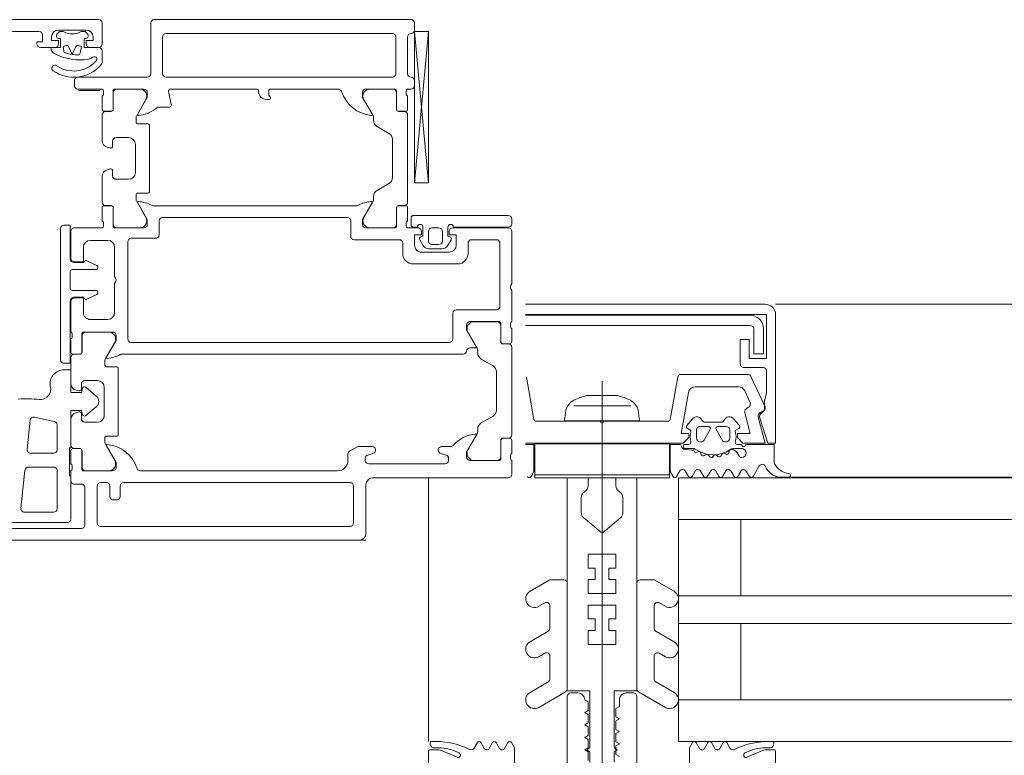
# Model space of a CAD drawing. Header units: centimetres. Extents: x -1631 to 21770, y -8842 to 3590.
# Tile 47 of 142: x 483 to 498, y 1009 to 1020. Entities that reach past the tile are written whole.
import ezdxf

# ---------------------------------------------------------------- set-up
doc = ezdxf.new("R2010")
doc.units = ezdxf.units.CM
for name, color, linetype, lineweight in [('A-DETL-GENF', 92, 'Continuous', 9), ('A-DOOR', 31, 'Continuous', 13), ('A-GLAZ-CURT', 52, 'Continuous', 9), ('A-GLAZ-CWMG', 51, 'Continuous', 9)]:
    doc.layers.add(name, color=color, linetype=linetype, lineweight=lineweight)

# ---------------------------------------------------------------- blocks, each defined once
blk = doc.blocks.new('Schueco_FWS_ADS-75-SimplySmart_inw_Family-02 - FWS SI insert unit 90-2368450-6_piętro IV __13_80 m_ - stan projektowany')
at = {"layer": 'A-DETL-GENF'}
blk.add_line((74.6, 0.9), (-74.6, 0.9), dxfattribs=at)
at = {"layer": 'A-DOOR'}
for p, q in [((-68.35, 0.9), (-74.5, 0.9)), ((-74.6, 0.8), (-74.6, 0.1)), ((-70.5, 0.73), (-69.21, 0.73)), ((-74.42, 0.12), (-74.42, 0.65)), ((-74.37, 0.7), (-70.78, 0.7)), ((-70.73, 0.65), (-70.73, 0.12)), ((-70.55, 0.14), (-70.55, 0.68)), ((-69.45, 0.645), (-70.3, 0.645)), ((-70.15, -0.105), (-70.15, 0.445)), ((-70.1, 0.495), (-69.68, 0.495)), ((-69.63, 0.44), (-69.688, -0.11)), ((-70.96, 0.32), (-71.01, 0.32)), ((-71.06, 0.27), (-71.06, 0.12)), ((-70.91, 0.12), (-70.91, 0.27)), ((-71.11, 0.07), (-74.37, 0.07)), ((-70.78, 0.07), (-70.86, 0.07)), ((-70.4, 0.09), (-70.5, 0.09)), ((-70.35, -0.1), (-70.35, 0.04)), ((-76.7, -0.05), (-76.7, -0.25)), ((-74.7, 0), (-76.65, 0)), ((-74.19, -0.1), (-71.35, -0.1)), ((-70.95, -0.1), (-70.529, -0.1)), ((-70.56, -0.101), (-70.894, -0.101)), ((-70.509, -0.12), (-70.509, -0.39)), ((-70.37, -0.172), (-70.37, -0.128)), ((-76.68, -0.278), (-76.68, -0.322)), ((-76.541, -0.54), (-76.541, -0.27)), ((-76.521, -0.25), (-76.1, -0.25)), ((-76.156, -0.251), (-76.49, -0.251)), ((-75.79, -0.28), (-75.79, -0.25)), ((-75.74, -0.2), (-74.64, -0.2)), ((-74.59, -0.25), (-74.59, -0.28)), ((-74.34, -0.344), (-74.34, -0.25)), ((-70.981, -0.251), (-70.847, -0.484)), ((-70.51, -0.391), (-70.51, -0.151)), ((-70.35, -0.39), (-70.35, -0.2)), ((-69.738, -0.155), (-70.1, -0.155)), ((-76.7, -0.35), (-76.7, -0.54)), ((-76.54, -0.301), (-76.54, -0.541)), ((-76.203, -0.634), (-76.069, -0.401)), ((-75.675, -0.352), (-75.755, -0.328)), ((-74.625, -0.328), (-74.705, -0.352)), ((-74.476, -0.445), (-74.367, -0.389)), ((-70.4, -0.421), (-70.48, -0.421)), ((-70.479, -0.42), (-70.38, -0.42)), ((-70.15, -0.763), (-70.15, -0.405)), ((-70.1, -0.355), (-69.769, -0.355)), ((-69.72, -0.41), (-69.764, -0.829)), ((-75.817, -0.45), (-75.69, -0.45)), ((-74.69, -0.45), (-74.499, -0.45)), ((-70.84, -0.509), (-70.84, -0.58)), ((-70.35, -0.841), (-70.35, -0.471)), ((-76.7, -0.621), (-76.7, -1.879)), ((-76.67, -0.57), (-76.571, -0.57)), ((-76.57, -0.571), (-76.65, -0.571)), ((-76.21, -0.703), (-76.21, -0.659)), ((-71.03, -0.62), (-71.03, -1.58)), ((-70.86, -0.6), (-71.01, -0.6)), ((-76.43, -0.888), (-76.26, -0.79)), ((-70.73, -0.8), (-70.55, -0.8)), ((-70.5, -0.85), (-70.5, -0.925)), ((-69.824, -0.872), (-70.11, -0.811)), ((-76.48, -1.525), (-76.48, -0.975)), ((-70.83, -1.3), (-70.83, -0.9)), ((-70.564, -0.896), (-70.716, -1.023)), ((-70.469, -0.949), (-70.424, -0.937)), ((-70.716, -1.177), (-70.564, -1.304)), ((-70.5, -1.275), (-70.5, -1.35)), ((-70.424, -1.263), (-70.469, -1.251)), ((-70.55, -1.4), (-70.73, -1.4)), ((-70.35, -1.729), (-70.35, -1.359)), ((-76.26, -1.71), (-76.43, -1.612)), ((-71.01, -1.6), (-70.86, -1.6)), ((-70.84, -1.62), (-70.84, -1.691)), ((-70.2, -3.59), (-70.2, -1.7)), ((-76.21, -1.841), (-76.21, -1.797)), ((-71.083, -1.78), (-76, -1.78)), ((-70.847, -1.716), (-70.981, -1.949)), ((-70.51, -2.049), (-70.51, -1.809)), ((-70.509, -1.81), (-70.509, -2.08)), ((-70.48, -1.779), (-70.4, -1.779)), ((-70.38, -1.78), (-70.479, -1.78)), ((-70.35, -2), (-70.35, -1.81)), ((-76.7, -1.96), (-76.7, -2.15)), ((-76.571, -1.93), (-76.67, -1.93)), ((-76.65, -1.929), (-76.57, -1.929)), ((-76.541, -2.23), (-76.541, -1.96)), ((-76.54, -1.959), (-76.54, -2.199)), ((-76.069, -2.099), (-76.203, -1.866)), ((-76.099, -1.87), (-76.176, -1.87)), ((-75.8, -1.95), (-71.22, -1.95)), ((-75.85, -2.37), (-75.85, -2)), ((-71.17, -2), (-71.17, -3.4)), ((-70.529, -2.1), (-70.95, -2.1)), ((-70.894, -2.099), (-70.56, -2.099)), ((-70.37, -2.072), (-70.37, -2.028)), ((-70.35, -2.54), (-70.35, -2.1)), ((-76.7, -2.25), (-76.7, -2.7)), ((-76.68, -2.178), (-76.68, -2.222)), ((-76.1, -2.25), (-76.521, -2.25)), ((-76.49, -2.249), (-76.156, -2.249)), ((-70.98, -2.8), (-70.98, -2.38)), ((-70.88, -2.28), (-70.63, -2.28)), ((-76.53, -3.38), (-76.53, -2.47)), ((-76.48, -2.42), (-75.9, -2.42)), ((-70.74, -2.667), (-70.74, -2.67)), ((-70.581, -2.574), (-70.723, -2.64)), ((-70.39, -2.6), (-70.54, -2.6)), ((-76.7, -2.8), (-76.7, -3.55)), ((-70.71, -2.7), (-70.37, -2.7)), ((-70.34, -2.73), (-70.34, -2.97)), ((-70.98, -3.32), (-70.98, -2.9)), ((-75.28, -3.08), (-75.92, -3.08)), ((-70.74, -3.03), (-70.74, -3.033)), ((-70.723, -3.06), (-70.581, -3.126)), ((-70.37, -3), (-70.71, -3)), ((-70.54, -3.1), (-70.39, -3.1)), ((-76.07, -3.23), (-76.07, -3.38)), ((-75.8, -3.25), (-75.4, -3.25)), ((-75.13, -3.38), (-75.13, -3.23)), ((-70.35, -3.55), (-70.35, -3.16)), ((-75.826, -3.429), (-75.781, -3.35)), ((-75.694, -3.3), (-75.506, -3.3)), ((-75.65, -3.36), (-75.55, -3.36)), ((-75.419, -3.35), (-75.374, -3.429)), ((-76.12, -3.43), (-76.48, -3.43)), ((-75.7, -3.55), (-75.7, -3.41)), ((-75.5, -3.41), (-75.5, -3.55)), ((-74.43, -3.43), (-75.08, -3.43)), ((-74.38, -3.7), (-74.38, -3.48)), ((-71.62, -3.5), (-71.62, -3.7)), ((-71.22, -3.45), (-71.57, -3.45)), ((-70.63, -3.42), (-70.88, -3.42)), ((-76.7, -3.73), (-76.7, -3.66)), ((-76.65, -3.6), (-75.85, -3.6)), ((-76.65, -3.61), (-75.86, -3.61)), ((-75.55, -3.6), (-75.65, -3.6)), ((-75.35, -3.6), (-75.2, -3.6)), ((-75.34, -3.61), (-75.28, -3.61)), ((-75.25, -3.64), (-75.25, -3.75)), ((-75.18, -3.628), (-75.18, -3.672)), ((-75.041, -3.89), (-75.041, -3.62)), ((-75.04, -3.651), (-75.04, -3.891)), ((-75.021, -3.6), (-74.6, -3.6)), ((-74.656, -3.601), (-74.99, -3.601)), ((-71.4, -3.6), (-70.979, -3.6)), ((-71.344, -3.601), (-71.01, -3.601)), ((-70.96, -3.651), (-70.96, -3.891)), ((-70.959, -3.62), (-70.959, -3.89)), ((-70.82, -3.672), (-70.82, -3.628)), ((-70.8, -3.6), (-70.4, -3.6)), ((-75.28, -3.78), (-76.65, -3.78)), ((-75.2, -3.7), (-75.2, -3.89)), ((-74.703, -3.984), (-74.569, -3.751)), ((-71.67, -3.75), (-74.33, -3.75)), ((-71.297, -3.984), (-71.431, -3.751)), ((-70.8, -3.89), (-70.8, -3.7)), ((-75.17, -3.92), (-75.071, -3.92)), ((-75.07, -3.921), (-75.15, -3.921)), ((-74.467, -3.92), (-71.533, -3.92)), ((-70.93, -3.921), (-70.85, -3.921)), ((-70.929, -3.92), (-70.83, -3.92)), ((-75.2, -3.971), (-75.2, -5.229)), ((-74.71, -4.053), (-74.71, -4.009)), ((-71.46, -4.1), (-71.31, -4.1)), ((-71.29, -4.08), (-71.29, -4.009)), ((-70.8, -3.971), (-70.8, -4.341)), ((-75.3, -4.249), (-75.5, -6.43)), ((-74.93, -4.238), (-74.76, -4.14)), ((-71.48, -5.08), (-71.48, -4.12)), ((-74.98, -4.875), (-74.98, -4.325)), ((-71, -4.3), (-71.18, -4.3)), ((-70.95, -4.425), (-70.95, -4.35)), ((-71.28, -4.4), (-71.28, -4.8)), ((-70.874, -4.437), (-70.919, -4.449)), ((-70.95, -4.85), (-70.95, -4.775)), ((-70.919, -4.751), (-70.874, -4.763)), ((-74.76, -5.06), (-74.93, -4.962)), ((-71.18, -4.9), (-71, -4.9)), ((-70.8, -4.859), (-70.8, -5.229)), ((-71.31, -5.1), (-71.46, -5.1)), ((-74.71, -5.191), (-74.71, -5.147)), ((-74.569, -5.449), (-74.703, -5.216)), ((-71.431, -5.449), (-71.297, -5.216)), ((-71.29, -5.191), (-71.29, -5.12)), ((-75.2, -5.31), (-75.2, -5.5)), ((-75.071, -5.28), (-75.17, -5.28)), ((-75.15, -5.279), (-75.07, -5.279)), ((-75.041, -5.58), (-75.041, -5.31)), ((-75.04, -5.309), (-75.04, -5.549)), ((-71.794, -5.376), (-71.757, -5.564)), ((-71.6, -5.34), (-71.764, -5.34)), ((-70.96, -5.309), (-70.96, -5.549)), ((-70.959, -5.31), (-70.959, -5.58)), ((-70.85, -5.279), (-70.93, -5.279)), ((-70.83, -5.28), (-70.929, -5.28)), ((-70.8, -5.5), (-70.8, -5.31)), ((-75.18, -5.528), (-75.18, -5.572)), ((-73.17, -5.45), (-73.205, -5.45)), ((-70.82, -5.572), (-70.82, -5.528)), ((-75.3, -5.65), (-75.3, -5.72)), ((-75.2, -5.6), (-75.25, -5.6)), ((-74.6, -5.6), (-75.021, -5.6)), ((-74.99, -5.599), (-74.656, -5.599)), ((-73.22, -5.6), (-74.2, -5.6)), ((-73.05, -5.58), (-73.05, -5.57)), ((-71.786, -5.6), (-73.03, -5.6)), ((-70.979, -5.6), (-71.4, -5.6)), ((-71.01, -5.599), (-71.344, -5.599)), ((-70.45, -5.6), (-70.8, -5.6)), ((-70.765, -5.58), (-70.465, -5.58)), ((-70.4, -5.72), (-70.4, -5.65)), ((-74.98, -5.77), (-71.72, -5.77)), ((-71.45, -5.77), (-70.45, -5.77)), ((-75.2, -5.82), (-75.2, -6.35)), ((-75.03, -6.35), (-75.03, -5.82)), ((-71.67, -5.82), (-71.67, -6.35)), ((-71.5, -6.55), (-71.5, -5.82)), ((-70.62, -6.2), (-70.75, -6.2)), ((-69.91, -6.2), (-70.12, -6.2)), ((-70.8, -6.25), (-70.8, -6.55)), ((-75.3, -6.45), (-75.3, -6.55)), ((-71.72, -6.4), (-74.98, -6.4)), ((-70.588, -6.397), (-70.564, -6.421)), ((-70.17, -6.45), (-70.57, -6.45)), ((-70.543, -6.43), (-70.513, -6.43)), ((-70.227, -6.43), (-70.197, -6.43)), ((-70.176, -6.421), (-70.152, -6.397)), ((-68.6, -6.43), (-69.89, -6.43)), ((-75.25, -6.6), (-71.55, -6.6))]:
    blk.add_line(p, q, dxfattribs=at)
at = {"layer": 'A-DOOR', "flags": 128}
for points in [[(-70.35, 0.595), (-70.35, -0.03), (-70.33, -0.03), (-70.33, -0.43), (-70.35, -0.43), (-70.35, -0.97), (-70.5, -0.97), (-70.516, -0.911)], [(-70.862, -0.459), (-71, -0.22), (-71, -0.15)], [(-76.05, -0.3), (-76.05, -0.37), (-76.188, -0.609)], [(-70.516, -1.289), (-70.5, -1.23), (-70.35, -1.23), (-70.35, -1.555), (-70.25, -1.555)], [(-70.25, -1.65), (-70.34, -1.65), (-70.34, -2.55)], [(-71, -2.05), (-71, -1.98), (-70.862, -1.741)], [(-76.188, -1.891), (-76.05, -2.13), (-76.05, -2.2)], [(-70.53, -2.38), (-70.53, -2.59), (-70.4, -2.59)], [(-70.4, -3.11), (-70.53, -3.11), (-70.53, -3.32)], [(-70.34, -3.15), (-70.34, -3.64), (-70.25, -3.64)], [(-75.8, -3.55), (-75.8, -3.5), (-75.9, -3.5), (-75.9, -3.35)], [(-75.3, -3.35), (-75.3, -3.5), (-75.4, -3.5), (-75.4, -3.55)], [(-75.78, -3.61), (-75.78, -3.48), (-75.808, -3.473)], [(-75.392, -3.473), (-75.42, -3.48), (-75.42, -3.61)], [(-74.55, -3.65), (-74.55, -3.72), (-74.688, -3.959)], [(-71.312, -3.959), (-71.45, -3.72), (-71.45, -3.65)], [(-75.5, -4.249), (-75.5, -6.43), (-75.3, -6.43), (-75.3, -4.249), (-75.5, -4.249), (-75.3, -6.43)], [(-74.688, -5.241), (-74.55, -5.48), (-74.55, -5.55)], [(-71.45, -5.55), (-71.45, -5.48), (-71.312, -5.241)], [(-73.225, -5.47), (-73.225, -5.477), (-73.2, -5.51), (-73.2, -5.58)], [(-70.8, -6.006), (-70.8, -6.015), (-70.8, -6.15)], [(-70.75, -6.6), (-62.1, -6.6), (-62.1, -6.26), (-62.21, -6.15), (-62.27, -6.15), (-62.27, -6.32)], [(-70.75, -6.2), (-70.54, -6.2), (-70.54, -6.33), (-70.57, -6.33)], [(-70.17, -6.33), (-70.2, -6.33), (-70.2, -6.2), (-70.06, -6.2)], [(-70.67, -6.35), (-70.67, -6.3), (-70.57, -6.3), (-70.57, -6.25)], [(-70.17, -6.25), (-70.17, -6.3), (-70.07, -6.3), (-70.07, -6.35)], [(-69.94, -6.38), (-69.94, -6.28), (-69.86, -6.28), (-69.86, -6.25)]]:
    blk.add_lwpolyline(points, dxfattribs=at)
for points in [[(-70.483, -6.115), (-70.5, -6.213), (-70.46, -6.227), (-70.5, -6.213)], [(-70.423, -6.212), (-70.37, -6.099), (-70.317, -6.212), (-70.37, -6.099)], [(-70.28, -6.227), (-70.24, -6.213), (-70.246, -6.149), (-70.24, -6.213)]]:
    blk.add_lwpolyline(points, close=True, dxfattribs=at)
at = {"layer": 'A-DOOR'}
for centre, radius, start, end in [((-74.5, 0.8), 0.1, 90, 180), ((-70.5, 0.68), 0.05, 90, 180), ((-74.37, 0.65), 0.05, 90, 180), ((-70.78, 0.65), 0.05, 360, 90), ((-70.3, 0.595), 0.05, 90, 180), ((-70.1, 0.445), 0.05, 90, 180), ((-69.68, 0.445), 0.05, 354, 90), ((-71.01, 0.27), 0.05, 90, 180), ((-70.96, 0.27), 0.05, 360, 90), ((-74.7, 0.1), 0.1, 270, 360), ((-74.37, 0.12), 0.05, 180, 270), ((-71.11, 0.12), 0.05, 270, 0), ((-70.86, 0.12), 0.05, 180, 270), ((-70.78, 0.12), 0.05, 270, 360), ((-70.5, 0.14), 0.05, 180, 270), ((-70.4, 0.04), 0.05, 360, 90), ((-76.65, -0.05), 0.05, 90, 180), ((-74.19, -0.25), 0.15, 90, 180), ((-71.35, -0.15), 0.05, 17.7484, 90), ((-70.826, 0.018), 0.5, 197.7484, 264.3774), ((-70.95, -0.15), 0.05, 90, 180), ((-70.894, -0.201), 0.1, 90, 210), ((-70.56, -0.151), 0.05, 360, 90), ((-70.529, -0.12), 0.02, 360, 90), ((-70.34, -0.128), 0.03, 109.4712, 180), ((-70.1, -0.105), 0.05, 180, 270), ((-69.738, -0.105), 0.05, 270, 354), ((-76.71, -0.278), 0.03, 360, 70.5288), ((-76.521, -0.27), 0.02, 90, 180), ((-76.49, -0.301), 0.05, 90, 180), ((-76.156, -0.351), 0.1, 330, 90), ((-76.1, -0.3), 0.05, 360, 90), ((-75.74, -0.25), 0.05, 90, 180), ((-75.74, -0.28), 0.05, 180, 253), ((-74.64, -0.25), 0.05, 360, 90), ((-74.64, -0.28), 0.05, 287, 360), ((-70.34, -0.172), 0.03, 180, 250.5288), ((-76.71, -0.322), 0.03, 289.4712, 360), ((-75.69, -0.4), 0.05, 270, 73), ((-74.69, -0.4), 0.05, 107, 270), ((-74.39, -0.344), 0.05, 297, 0), ((-70.48, -0.391), 0.03, 180, 270), ((-70.479, -0.39), 0.03, 180, 270), ((-70.4, -0.471), 0.05, 360, 90), ((-70.38, -0.39), 0.03, 270, 360), ((-70.1, -0.405), 0.05, 90, 180), ((-69.769, -0.405), 0.05, 354, 90), ((-76.67, -0.54), 0.03, 180, 270), ((-76.571, -0.54), 0.03, 270, 360), ((-76.57, -0.541), 0.03, 270, 0), ((-76.226, -0.133), 0.5, 275.9199, 318.0861), ((-75.817, -0.5), 0.05, 90, 138.0861), ((-74.499, -0.4), 0.05, 270, 297), ((-70.874, -0.466), 0.0138, 264.3774, 30), ((-70.89, -0.509), 0.05, 360, 30), ((-76.65, -0.621), 0.05, 90, 180), ((-76.31, -0.703), 0.1, 300, 360), ((-76.16, -0.659), 0.05, 150, 180), ((-76.176, -0.616), 0.0138, 150, 275.9199), ((-71.01, -0.62), 0.02, 90, 180), ((-70.86, -0.58), 0.02, 270, 360), ((-70.73, -0.9), 0.1, 90, 180), ((-70.55, -0.85), 0.05, 360, 90), ((-70.45, -0.841), 0.1, 285, 360), ((-70.1, -0.763), 0.05, 180, 258), ((-69.813, -0.823), 0.05, 258, 354), ((-76.38, -0.975), 0.1, 120, 180), ((-70.545, -0.919), 0.03, 14.9951, 130), ((-70.475, -0.925), 0.025, 180, 285), ((-70.652, -1.1), 0.1, 130, 230), ((-69.909, -1.277), 0.15, 84.6048, 195.6887), ((-69.707, 0.863), 2, 264.6048, 273.2163), ((-70.475, -1.275), 0.025, 75, 180), ((-70.45, -1.359), 0.1, 0, 75), ((-70.73, -1.3), 0.1, 180, 270), ((-70.545, -1.281), 0.03, 230, 345.0049), ((-70.55, -1.35), 0.05, 270, 360), ((-70.25, -1.355), 0.2, 270, 10.6504), ((-76.38, -1.525), 0.1, 180, 240), ((-71.01, -1.58), 0.02, 180, 270), ((-70.86, -1.62), 0.02, 0, 90), ((-70.89, -1.691), 0.05, 330, 360), ((-70.25, -1.7), 0.05, 360, 90), ((-76.31, -1.797), 0.1, 0, 60), ((-76.16, -1.841), 0.05, 180, 210), ((-76.099, -1.82), 0.05, 270, 354.2608), ((-76, -1.83), 0.05, 90, 174.2608), ((-71.083, -1.73), 0.05, 270, 297.4903), ((-70.829, -2.218), 0.5, 95.3286, 117.4903), ((-70.874, -1.734), 0.0138, 330, 95.3286), ((-70.48, -1.809), 0.03, 90, 180), ((-70.479, -1.81), 0.03, 90, 180), ((-70.4, -1.729), 0.05, 270, 360), ((-70.38, -1.81), 0.03, 360, 90), ((-76.65, -1.879), 0.05, 180, 270), ((-76.67, -1.96), 0.03, 90, 180), ((-76.571, -1.96), 0.03, 360, 90), ((-76.57, -1.959), 0.03, 0, 90), ((-76.176, -1.884), 0.0138, 90, 210), ((-75.8, -2), 0.05, 90, 180), ((-71.22, -2), 0.05, 0, 90), ((-70.894, -1.999), 0.1, 150, 270), ((-76.156, -2.149), 0.1, 270, 30), ((-70.95, -2.05), 0.05, 180, 270), ((-70.56, -2.049), 0.05, 270, 0), ((-70.529, -2.08), 0.02, 270, 0), ((-70.34, -2.028), 0.03, 109.4712, 180), ((-70.34, -2.072), 0.03, 180, 250.5288), ((-76.71, -2.178), 0.03, 0, 70.5288), ((-76.71, -2.222), 0.03, 289.4712, 0), ((-76.521, -2.23), 0.02, 180, 270), ((-76.49, -2.199), 0.05, 180, 270), ((-76.1, -2.2), 0.05, 270, 360), ((-75.9, -2.37), 0.05, 270, 0), ((-70.88, -2.38), 0.1, 90, 180), ((-70.63, -2.38), 0.1, 360, 90), ((-76.48, -2.47), 0.05, 90, 180), ((-70.4, -2.54), 0.05, 270, 0), ((-70.39, -2.55), 0.05, 270, 360), ((-70.71, -2.667), 0.03, 115, 180), ((-70.71, -2.67), 0.03, 180, 270), ((-70.568, -2.601), 0.03, 21.7118, 115), ((-76.752, -2.75), 0.0725, 316.3972, 43.6028), ((-70.927, -2.85), 0.0725, 136.3972, 223.6028), ((-70.37, -2.73), 0.03, 0, 90), ((-70.37, -2.97), 0.03, 270, 360), ((-75.92, -3.23), 0.15, 90, 180), ((-75.28, -3.23), 0.15, 360, 90), ((-70.71, -3.03), 0.03, 90, 180), ((-70.71, -3.033), 0.03, 180, 245), ((-70.568, -3.099), 0.03, 245, 338.2882), ((-70.4, -3.16), 0.05, 0, 90), ((-70.39, -3.15), 0.05, 0, 90), ((-75.8, -3.35), 0.1, 90, 180), ((-75.4, -3.35), 0.1, 360, 90), ((-76.48, -3.38), 0.05, 180, 270), ((-76.12, -3.38), 0.05, 270, 360), ((-75.694, -3.4), 0.1, 90, 150), ((-75.65, -3.41), 0.05, 90, 180), ((-75.55, -3.41), 0.05, 0, 90), ((-75.506, -3.4), 0.1, 30, 90), ((-75.08, -3.38), 0.05, 180, 270), ((-71.22, -3.4), 0.05, 270, 0), ((-70.88, -3.32), 0.1, 180, 270), ((-70.63, -3.32), 0.1, 270, 360), ((-75.8, -3.444), 0.03, 150, 255), ((-75.4, -3.444), 0.03, 285, 30), ((-74.43, -3.48), 0.05, 360, 90), ((-71.57, -3.5), 0.05, 90, 180), ((-76.65, -3.55), 0.05, 180, 270), ((-76.65, -3.66), 0.05, 90, 180), ((-75.82, -3.61), 0.04, 180, 0), ((-75.85, -3.55), 0.05, 270, 360), ((-75.65, -3.55), 0.05, 180, 270), ((-75.55, -3.55), 0.05, 270, 360), ((-75.38, -3.61), 0.04, 180, 0), ((-75.35, -3.55), 0.05, 180, 270), ((-75.28, -3.64), 0.03, 0, 90), ((-75.21, -3.628), 0.03, 0, 70.5288), ((-75.21, -3.672), 0.03, 289.4712, 0), ((-75.021, -3.62), 0.02, 90, 180), ((-74.99, -3.651), 0.05, 90, 180), ((-74.656, -3.701), 0.1, 330, 90), ((-74.6, -3.65), 0.05, 0, 90), ((-71.4, -3.65), 0.05, 90, 180), ((-71.344, -3.701), 0.1, 90, 210), ((-71.01, -3.651), 0.05, 360, 90), ((-70.979, -3.62), 0.02, 0, 90), ((-70.79, -3.628), 0.03, 109.4712, 180), ((-70.79, -3.672), 0.03, 180, 250.5288), ((-70.4, -3.55), 0.05, 270, 360), ((-70.25, -3.59), 0.05, 270, 360), ((-76.65, -3.73), 0.05, 180, 270), ((-75.28, -3.75), 0.03, 270, 0), ((-74.33, -3.7), 0.05, 180, 270), ((-71.67, -3.7), 0.05, 270, 0), ((-75.17, -3.89), 0.03, 180, 270), ((-75.15, -3.971), 0.05, 90, 180), ((-75.071, -3.89), 0.03, 270, 0), ((-75.07, -3.891), 0.03, 270, 0), ((-74.676, -3.966), 0.0138, 150, 275.3286), ((-74.721, -3.482), 0.5, 275.3286, 297.4903), ((-74.467, -3.97), 0.05, 90, 117.4903), ((-71.533, -3.97), 0.05, 62.5097, 90), ((-71.279, -3.482), 0.5, 242.5097, 264.6714), ((-71.324, -3.966), 0.0138, 264.6714, 30), ((-70.93, -3.891), 0.03, 180, 270), ((-70.929, -3.89), 0.03, 180, 270), ((-70.85, -3.971), 0.05, 0, 90), ((-70.83, -3.89), 0.03, 270, 0), ((-74.81, -4.053), 0.1, 300, 360), ((-74.66, -4.009), 0.05, 150, 180), ((-71.46, -4.12), 0.02, 90, 180), ((-71.31, -4.08), 0.02, 270, 0), ((-71.34, -4.009), 0.05, 0, 30), ((-74.88, -4.325), 0.1, 120, 180), ((-71.18, -4.4), 0.1, 90, 180), ((-71, -4.35), 0.05, 0, 90), ((-70.9, -4.341), 0.1, 285, 360), ((-70.925, -4.425), 0.025, 180, 285), ((-71.18, -4.8), 0.1, 180, 270), ((-70.925, -4.775), 0.025, 75, 180), ((-70.9, -4.859), 0.1, 0, 75), ((-74.88, -4.875), 0.1, 180, 240), ((-71, -4.85), 0.05, 270, 0), ((-74.81, -5.147), 0.1, 0, 60), ((-71.46, -5.08), 0.02, 180, 270), ((-71.31, -5.12), 0.02, 0, 90), ((-75.15, -5.229), 0.05, 180, 270), ((-74.66, -5.191), 0.05, 180, 210), ((-74.676, -5.234), 0.0138, 84.3774, 210), ((-74.724, -5.718), 0.5, 17.7484, 84.3774), ((-71.272, -5.717), 0.5, 96.1407, 131.0252), ((-71.324, -5.234), 0.0138, 330, 96.1407), ((-71.34, -5.191), 0.05, 330, 0), ((-70.85, -5.229), 0.05, 270, 360), ((-75.17, -5.31), 0.03, 90, 180), ((-75.071, -5.31), 0.03, 0, 90), ((-75.07, -5.309), 0.03, 0, 90), ((-71.764, -5.37), 0.03, 90, 191), ((-70.93, -5.309), 0.03, 90, 180), ((-70.929, -5.31), 0.03, 90, 180), ((-70.83, -5.31), 0.03, 360, 90), ((-75.21, -5.528), 0.03, 0, 70.5288), ((-74.656, -5.499), 0.1, 270, 30), ((-73.205, -5.47), 0.02, 90, 180), ((-73.205, -5.477), 0.02, 180, 225), ((-73.17, -5.57), 0.12, 0, 90), ((-71.344, -5.499), 0.1, 150, 270), ((-70.79, -5.528), 0.03, 109.4712, 180), ((-75.25, -5.65), 0.05, 90, 180), ((-75.21, -5.572), 0.03, 289.4712, 0), ((-75.021, -5.58), 0.02, 180, 270), ((-74.99, -5.549), 0.05, 180, 270), ((-74.6, -5.55), 0.05, 270, 0), ((-74.2, -5.55), 0.05, 197.7484, 270), ((-73.22, -5.58), 0.02, 270, 0), ((-73.03, -5.58), 0.02, 180, 270), ((-71.786, -5.57), 0.03, 270, 11), ((-71.4, -5.55), 0.05, 180, 270), ((-71.01, -5.549), 0.05, 270, 0), ((-70.979, -5.58), 0.02, 270, 0), ((-70.79, -5.572), 0.03, 180, 250.5288), ((-70.45, -5.65), 0.05, 360, 90), ((-75.25, -5.72), 0.05, 180, 270), ((-75.25, -5.82), 0.05, 0, 90), ((-74.98, -5.82), 0.05, 90, 180), ((-71.72, -5.82), 0.05, 0, 90), ((-71.45, -5.82), 0.05, 90, 180), ((-70.391, -6.289), 0.519, 55.1415, 137.6099), ((-70.45, -5.72), 0.05, 270, 0), ((-70.7, -6.006), 0.1, 137.6099, 180), ((-70.391, -6.289), 0.429, 55.1415, 136.838), ((-70.12, -5.9), 0.045, 235.1415, 55.1415), ((-70.27, -6.029), 0.53, 178.4896, 180), ((-70.694, -6.035), 0.03, 153.1107, 257.3108), ((-70.623, -6.071), 0.11, 136.838, 153.1107), ((-70.69, -6.015), 0.05, 257.3108, 310.6602), ((-70.592, -6.129), 0.1, 99.1542, 130.6602), ((-70.482, -6.81), 0.79, 62.1358, 99.1542), ((-70.453, -6.121), 0.03, 87.5718, 170), ((-70.453, -6.121), 0.03, 87.5718, 170), ((-70.482, -6.81), 0.72, 81.0115, 87.5718), ((-70.482, -6.81), 0.72, 81.0115, 87.5718), ((-70.75, -6.15), 0.05, 180, 270), ((-70.75, -6.25), 0.05, 90, 180), ((-70.62, -6.25), 0.05, 0, 90), ((-70.45, -6.199), 0.03, 250, 335), ((-70.45, -6.199), 0.03, 250, 335), ((-70.482, -6.81), 0.72, 72.5402, 81.0115), ((-70.482, -6.81), 0.72, 72.5402, 81.0115), ((-70.29, -6.199), 0.03, 205, 290), ((-70.29, -6.199), 0.03, 205, 290), ((-70.275, -6.152), 0.03, 5, 72.5402), ((-70.275, -6.152), 0.03, 5, 72.5402), ((-70.12, -6.25), 0.05, 90, 180), ((-70.16, -6.2), 0.1, 0, 62.1358), ((-69.91, -6.25), 0.05, 0, 90), ((-75.25, -6.35), 0.05, 270, 0), ((-74.98, -6.35), 0.05, 180, 270), ((-71.72, -6.35), 0.05, 270, 0), ((-70.57, -6.35), 0.1, 180, 270), ((-70.56, -6.369), 0.04, 104.4775, 225), ((-70.18, -6.369), 0.04, 315, 75.5225), ((-70.17, -6.35), 0.1, 270, 360), ((-69.89, -6.38), 0.05, 180, 270), ((-75.25, -6.45), 0.05, 90, 180), ((-70.543, -6.4), 0.03, 225, 270), ((-70.513, -6.38), 0.05, 270, 297.4893), ((-70.37, -6.655), 0.26, 62.5107, 117.4893), ((-70.227, -6.38), 0.05, 242.5107, 270), ((-70.197, -6.4), 0.03, 270, 315), ((-75.25, -6.55), 0.05, 180, 270), ((-71.55, -6.55), 0.05, 270, 0), ((-70.75, -6.55), 0.05, 180, 270)]:
    blk.add_arc(centre, radius, start, end, dxfattribs=at)
blk = doc.blocks.new('Rectangular Mullion - SI_CovCap-20mm_Mull-85mm-2281818-6_piętro IV __13_80 m_ - stan projektowany')
at = {"layer": 'A-DETL-GENF'}
for p, q in [((-0.5, 3.15), (-0.5, 5.85)), ((0.5, 5.85), (0.5, 3.15)), ((0, 5.327), (0, -1.394)), ((-2.31, 3.929), (-2.089, 4.027)), ((-0.175, 3.96), (-0.175, 4.099)), ((0.175, 3.96), (0.175, 4.099)), ((2.31, 3.929), (2.089, 4.027)), ((-2.48, 3.92), (-2.351, 3.92)), ((-2.476, 3.83), (-2.476, 3.82)), ((-2.355, 3.89), (-2.416, 3.89)), ((-1.843, 3.895), (-1.796, 3.815)), ((-1.744, 3.815), (-1.696, 3.899)), ((-1.625, 3.899), (-1.576, 3.815)), ((-1.524, 3.815), (-1.475, 3.899)), ((-1.404, 3.899), (-1.355, 3.815)), ((-0.21, 3.929), (-0.185, 3.943)), ((-0.185, 3.897), (-0.21, 3.911)), ((0.21, 3.929), (0.185, 3.943)), ((0.185, 3.897), (0.21, 3.911)), ((1.404, 3.899), (1.355, 3.815)), ((1.524, 3.815), (1.475, 3.899)), ((1.625, 3.899), (1.576, 3.815)), ((1.744, 3.815), (1.696, 3.899)), ((1.843, 3.895), (1.796, 3.815)), ((2.48, 3.92), (2.351, 3.92)), ((2.355, 3.89), (2.416, 3.89)), ((2.476, 3.83), (2.476, 3.82)), ((2.456, 3.8), (2.389, 3.8)), ((-0.913, 3.308), (-0.525, 3.084)), ((0.912, 3.308), (0.525, 3.084)), ((-0.775, 2.94), (-1.038, 3.092)), ((-0.5, 3.041), (-0.5, 1.52)), ((-0.35, 3.1), (-0.45, 3.1)), ((0.45, 3.1), (0.35, 3.1)), ((0.5, 3.041), (0.5, 1.52)), ((0.775, 2.94), (1.037, 3.092)), ((-0.75, 2.571), (-0.75, 2.897)), ((0.75, 2.571), (0.75, 2.897)), ((-0.913, 2.578), (-0.825, 2.528)), ((0.912, 2.578), (0.825, 2.528)), ((-0.775, 2.21), (-1.038, 2.362)), ((0.775, 2.21), (1.037, 2.362)), ((-0.75, 1.845), (-0.75, 2.167)), ((0.75, 1.845), (0.75, 2.167)), ((-0.913, 1.852), (-0.825, 1.802)), ((0.912, 1.852), (0.825, 1.802)), ((-0.762, 1.477), (-1.038, 1.636)), ((0.762, 1.477), (1.037, 1.636)), ((-0.55, 1.47), (-0.737, 1.47)), ((0.55, 1.47), (0.737, 1.47)), ((-0.3, 0.502), (-0.3, 0.287)), ((0.3, 0.502), (0.3, 0.287)), ((-2.599, -0.001), (-2.687, -0.001)), ((-2.175, -0.018), (-2.263, -0.17)), ((-2.073, -0.102), (-2.124, -0.017)), ((-1.955, -0.017), (-2.005, -0.102)), ((-1.853, -0.102), (-1.903, -0.017)), ((-1.736, -0.017), (-1.785, -0.102)), ((-1.634, -0.103), (-1.684, -0.017)), ((-1.516, -0.017), (-1.565, -0.102)), ((-1.414, -0.103), (-1.464, -0.017)), ((-1.296, -0.017), (-1.345, -0.103)), ((-1.196, -0.098), (-1.244, -0.017)), ((-1.075, -0.016), (-1.123, -0.099)), ((-1.882, -0.42), (-2.01, -0.42)), ((-1.975, -0.31), (-1.947, -0.359)), ((-1.828, -0.377), (-1.827, -0.362)), ((-1.786, -0.34), (-1.768, -0.351)), ((-1.722, -0.333), (-1.717, -0.32)), ((-1.668, -0.308), (-1.653, -0.322)), ((-1.605, -0.317), (-1.597, -0.304)), ((-1.546, -0.306), (-1.536, -0.323)), ((-1.487, -0.331), (-1.476, -0.321)), ((-1.427, -0.336), (-1.422, -0.356)), ((-1.379, -0.375), (-1.366, -0.368)), ((-2.01, -0.48), (-1.95, -0.48)), ((-1.79, -0.52), (-1.762, -0.52)), ((-1.736, -0.535), (-1.644, -0.695)), ((-1.556, -0.695), (-1.464, -0.535)), ((-1.438, -0.52), (-1.41, -0.52)), ((-1.249, -0.48), (-1.184, -0.48)), ((-1.84, -0.69), (-1.84, -0.57)), ((-1.36, -0.57), (-1.36, -0.69)), ((-1.978, -0.754), (-1.896, -0.851)), ((-1.67, -0.74), (-1.79, -0.74)), ((-1.715, -0.8), (-1.485, -0.8)), ((-1.41, -0.74), (-1.53, -0.74)), ((-1.304, -0.851), (-1.222, -0.754)), ((-1.09, -1.449), (-0.982, -0.84)), ((-0.953, -0.815), (-0.025, -0.815)), ((0.025, -0.815), (0.953, -0.815)), ((0.982, -0.84), (1.09, -1.449)), ((-2.344, -1.034), (-2.145, -1.461)), ((-2.055, -1.252), (-2.131, -1.089)), ((0.408, -1.036), (-0.408, -1.036)), ((-0.225, -1.183), (0.225, -1.183)), ((-1.342, -1.31), (-1.964, -1.31)), ((-2.1, -1.49), (-1.139, -1.49)), ((-2.32, -1.59), (-2.04, -1.59)), ((1.1, -2.195), (-2.135, -2.195)), ((-2.125, -2.345), (1.1, -2.345)), ((1.1, -2.5), (-2.35, -2.5))]:
    blk.add_line(p, q, dxfattribs=at)
at = {"layer": 'A-DETL-GENF', "flags": 128}
for points in [[(-0.25, 4.015), (-0.2, 3.986), (-0.2, 3.864), (-0.25, 3.835), (-0.2, 3.806), (-0.2, 3.684), (-0.25, 3.655), (-0.2, 3.626), (-0.2, 3.504), (-0.25, 3.475), (-0.2, 3.446), (-0.2, 3.324), (-0.25, 3.295), (-0.25, 3.2)], [(0.25, 3.2), (0.2, 3.229), (0.2, 3.351), (0.25, 3.38), (0.2, 3.409), (0.2, 3.531), (0.25, 3.56), (0.2, 3.589), (0.2, 3.711), (0.25, 3.74), (0.2, 3.769), (0.2, 3.891), (0.25, 3.92), (0.2, 3.949), (0.2, 4.071)], [(-2.35, 4.68), (-2.5, 4.68), (-2.5, 3.94)], [(-1.303, 3.815), (-1.26, 3.89), (-1.26, 4.68), (-1.395, 4.68)], [(1.303, 3.815), (1.26, 3.89), (1.26, 4.68), (1.395, 4.68)], [(2.35, 4.68), (2.5, 4.68), (2.5, 3.94)], [(-0.264, 0.578), (0, 0.8), (0, 1.1), (-0.2, 1.1), (-0.2, 1.3), (-0.1, 1.3), (-0.1, 1.466), (-0.2, 1.466), (-0.2, 1.666), (0, 1.666), (0, 1.833), (-0.2, 1.833), (-0.2, 2.033), (-0.1, 2.033), (-0.1, 2.2), (-0.2, 2.2), (-0.2, 2.4), (0, 2.4), (0, 4.3), (0, 2.4), (0.2, 2.4), (0.2, 2.2), (0.1, 2.2), (0.1, 2.033), (0.2, 2.033), (0.2, 1.833), (0, 1.833), (0, 1.666), (0.2, 1.666), (0.2, 1.466), (0.1, 1.466), (0.1, 1.3), (0.2, 1.3), (0.2, 1.1), (0, 1.1), (0, 0.8), (0.264, 0.578)], [(-0.2, 0.113), (-0.2, 0), (-0.5, 0), (-0.5, 3.07), (-0.175, 3.07), (-0.175, 3.88)], [(0.2, 0.113), (0.2, 0), (0.5, 0), (0.5, 3.07), (0.175, 3.07), (0.175, 3.88)], [(-1.115, -0.48), (-0.98, -0.48), (-0.98, -0.09), (-1.023, -0.016)], [(1.1, -0.48), (0.98, -0.48), (0.98, -0.09), (1.023, -0.016)], [(-2.48, -0.211), (-2.48, -0.48), (-2.07, -0.48)], [(-1.203, -0.42), (-1.325, -0.42), (-1.322, -0.394), (-1.195, -0.41)], [(-2.5, -2.35), (-2.5, -0.5), (-2.39, -0.5), (-2.273, -0.858)], [(-2.058, -0.934), (-2.136, -0.64), (-1.95, -0.64), (-1.95, -0.58), (-2.03, -0.5), (-2.35, -0.5), (-2.25, -0.874)], [(1.1, -0.5), (-1.17, -0.5), (-1.25, -0.58), (-1.25, -0.64), (-1.14, -0.64), (-1.244, -1.227)], [(-1.92, -0.667), (-1.92, -0.68), (-1.97, -0.709)], [(-1.23, -0.709), (-1.28, -0.68), (-1.28, -0.667)], [(0.52, -0.974), (0.54, -0.821), (-0.54, -0.821), (-0.52, -0.974)], [(-2.34, -1.001), (-2.34, -1.106), (-2.37, -1.224), (-2.37, -1.539)], [(-1.99, -1.64), (-1.99, -1.99), (-2.12, -1.99), (-2.12, -1.72), (-2.37, -1.72), (-2.37, -2.35), (1.1, -2.35)], [(-2.185, -2.145), (-2.185, -1.785), (-2.325, -1.785), (-2.325, -2.145)]]:
    blk.add_lwpolyline(points, dxfattribs=at)
for points in [[(0.97, 0), (-0.97, 0), (-0.97, -0.04), (0.97, -0.04)], [(0.97, -0.04), (-0.97, -0.04), (-0.97, -0.49), (0.97, -0.49)]]:
    blk.add_lwpolyline(points, close=True, dxfattribs=at)
at = {"layer": 'A-DETL-GENF'}
for centre, radius, start, end in [((-2.075, 3.995), 0.035, 298.0726, 113.9962), ((2.075, 3.995), 0.035, 66.0038, 241.9274), ((-2.48, 3.94), 0.02, 180.0061, 269.9938), ((-2.416, 3.83), 0.06, 89.9876, 180.0101), ((-2.389, 4.87), 1.07, 270.0066, 296.658), ((-2.355, 4.52), 0.63, 269.9981, 298.0699), ((-2.351, 4.02), 0.1, 270.0023, 293.9916), ((-1.886, 3.868), 0.051, 31.8047, 116.6592), ((-1.66, 3.879), 0.041, 29.9963, 149.9993), ((-1.44, 3.879), 0.041, 30.003, 149.9925), ((-0.205, 3.92), 0.01, 120.0303, 239.9802), ((-0.195, 3.96), 0.02, 300.0303, 360), ((-0.195, 3.88), 0.02, 360, 59.9802), ((0.195, 3.96), 0.02, 180, 239.9697), ((0.195, 3.88), 0.02, 120.0198, 180), ((0.205, 3.92), 0.01, 300.0198, 59.9697), ((1.44, 3.879), 0.041, 30.0075, 149.997), ((1.66, 3.879), 0.041, 30.0007, 150.0037), ((1.886, 3.868), 0.051, 63.3408, 148.1953), ((2.389, 4.87), 1.07, 243.342, 270.0016), ((2.355, 4.52), 0.63, 241.9301, 270.0019), ((2.351, 4.02), 0.1, 246.0084, 269.9977), ((2.416, 3.83), 0.06, 359.9899, 90.0124), ((2.48, 3.94), 0.02, 270.0062, 359.9939), ((-2.456, 3.82), 0.02, 179.9598, 270.0205), ((-1.77, 3.83), 0.03, 209.9942, 330.0014), ((-1.55, 3.83), 0.03, 209.9942, 330.0014), ((-1.329, 3.83), 0.03, 209.9942, 330.0014), ((1.329, 3.83), 0.03, 209.9986, 330.0058), ((1.55, 3.83), 0.03, 209.9986, 330.0058), ((1.77, 3.83), 0.03, 209.9986, 330.0058), ((2.456, 3.82), 0.02, 269.9795, 0.0402), ((-0.975, 3.2), 0.125, 60, 240), ((0.975, 3.2), 0.125, 300, 120), ((-0.45, 3.15), 0.05, 180, 270), ((-0.35, 3.2), 0.1, 270, 0), ((0.35, 3.2), 0.1, 180, 270), ((0.45, 3.15), 0.05, 270, 360), ((-0.55, 3.041), 0.05, 0, 60), ((0.55, 3.041), 0.05, 120, 180), ((-0.8, 2.897), 0.05, 360, 60), ((0.8, 2.897), 0.05, 120, 180), ((-0.975, 2.47), 0.125, 60, 240), ((-0.8, 2.571), 0.05, 240, 360), ((0.8, 2.571), 0.05, 180, 300), ((0.975, 2.47), 0.125, 300, 120), ((-0.8, 2.167), 0.05, 0, 60), ((0.8, 2.167), 0.05, 120, 180), ((-0.975, 1.744), 0.125, 60, 240), ((-0.8, 1.845), 0.05, 240, 0), ((0.8, 1.845), 0.05, 180, 300), ((0.975, 1.744), 0.125, 300, 120), ((-0.737, 1.52), 0.05, 240, 270), ((-0.55, 1.52), 0.05, 270, 360), ((0.55, 1.52), 0.05, 180, 270), ((0.737, 1.52), 0.05, 270, 300), ((-0.2, 0.502), 0.1, 130, 180), ((0.2, 0.502), 0.1, 0, 50), ((-0.2, 0.287), 0.1, 180, 240), ((0.2, 0.287), 0.1, 300, 360), ((-0.3, 0.113), 0.1, 360, 60), ((0.3, 0.113), 0.1, 120, 180), ((-2.687, -0.031), 0.03, 89.9022, 261.6433), ((-2.733, -0.343), 0.286, 27.5921, 81.6433), ((-2.599, -0.201), 0.2, 80.4545, 89.9022), ((-2.614, -0.291), 0.291, 25.3637, 80.4545), ((-2.149, -0.033), 0.03, 30.7154, 150.1649), ((-2.039, -0.078), 0.0417, 215.132, 324.868), ((-1.929, -0.032), 0.03, 30.5887, 149.5346), ((-1.819, -0.078), 0.0415, 215.012, 324.988), ((-1.71, -0.032), 0.03, 30.1448, 149.5346), ((-1.6, -0.077), 0.043, 217.8436, 323.8234), ((-1.49, -0.032), 0.03, 30.3449, 149.5346), ((-1.38, -0.079), 0.0419, 215.4665, 324.6999), ((-1.27, -0.033), 0.03, 30.3446, 149.7685), ((-1.159, -0.08), 0.0416, 206.9541, 331.568), ((-1.049, -0.031), 0.03, 29.7965, 150.132), ((1.049, -0.031), 0.03, 29.868, 150.2035), ((-2.306, -0.145), 0.05, 205.3637, 330.1649), ((-2.01, -0.355), 0.065, 90, 270), ((-2.01, -0.33), 0.04, 29.9937, 90), ((-1.861, -0.309), 0.1, 210.0023, 269.1728), ((-1.882, -0.37), 0.05, 270, 305.0779), ((-1.862, -0.375), 0.0339, 269.1783, 356.9975), ((-1.6, -0.771), 0.44, 54.1588, 125.0779), ((-1.8, -0.364), 0.0272, 60.011, 176.9853), ((-1.752, -0.323), 0.0316, 240.007, 341.9967), ((-1.689, -0.329), 0.03, 45.0005, 162.0009), ((-1.631, -0.299), 0.0316, 224.991, 327.0104), ((-1.572, -0.321), 0.03, 30.0003, 146.9985), ((-1.508, -0.307), 0.0316, 210.0026, 311.9974), ((-1.456, -0.343), 0.03, 14.9955, 132.0028), ((-1.393, -0.348), 0.03, 195.0015, 296.9968), ((-1.352, -0.394), 0.03, 0.0112, 116.991), ((-1.325, -0.39), 0.03, 234.1588, 270), ((-1.203, -0.453), 0.033, 305.0901, 90), ((-1.195, -0.46), 0.05, 7.1737, 90.0088), ((-2.04, -0.48), 0.03, 0, 180), ((-1.95, -0.51), 0.03, 0.0185, 89.0948), ((-1.616, -0.589), 0.314, 165.4979, 194.5021), ((-1.79, -0.57), 0.05, 89.9897, 180.0103), ((-1.762, -0.55), 0.03, 29.9936, 90.0121), ((-1.438, -0.55), 0.03, 89.9893, 150.005), ((-1.41, -0.57), 0.05, 0.009, 89.991), ((-1.584, -0.589), 0.314, 345.517, 13.1975), ((-1.249, -0.51), 0.03, 90, 193.1975), ((-1.115, -0.45), 0.03, 187.1885, 269.997), ((-1.955, -0.735), 0.03, 120.0049, 219.9897), ((-1.79, -0.69), 0.05, 179.9899, 270.0101), ((-1.67, -0.71), 0.03, 269.9936, 30.0024), ((-1.53, -0.71), 0.03, 150.0027, 270.0013), ((-1.41, -0.69), 0.05, 270.0092, 359.9908), ((-1.245, -0.735), 0.03, 319.9887, 60.0017), ((-1.835, -0.8), 0.08, 219.9967, 337.3844), ((-1.715, -0.85), 0.05, 90.0003, 157.3776), ((-1.485, -0.85), 0.05, 22.6209, 90.0012), ((-1.365, -0.8), 0.08, 202.6228, 319.9969), ((-0.953, -0.845), 0.03, 90, 170), ((0, -0.821), 0.0256, 12.6804, 167.3196), ((0.953, -0.845), 0.03, 10, 90), ((-2.29, -1.009), 0.06, 98.4417, 205), ((-2.27, -1.001), 0.07, 120.0064, 180), ((-2.34, -0.88), 0.07, 300.0064, 18), ((-2.308, -0.89), 0.06, 278.4417, 15), ((-2.116, -0.95), 0.06, 288.8192, 15), ((-0.307, -0.921), 0.22, 193.9707, 242.728), ((0.307, -0.921), 0.22, 297.2746, 346.0268), ((-2.077, -1.064), 0.06, 108.8192, 205), ((0, -0.291), 0.921, 243.7078, 255.8284), ((0, -0.291), 0.92, 284.1683, 296.293), ((-1.964, -1.21), 0.1, 205, 270), ((-1.342, -1.21), 0.1, 270, 350), ((-2.319, -1.539), 0.0512, 180.5709, 268.6482), ((-2.1, -1.44), 0.05, 205, 270), ((-1.139, -1.44), 0.05, 270, 350), ((-2.04, -1.64), 0.05, 0, 90.0001), ((-2.125, -2.145), 0.2, 179.9718, 270.0352), ((-2.135, -2.145), 0.0499, 179.8796, 270.0225), ((-2.35, -2.35), 0.15, 179.9938, 270.0062)]:
    blk.add_arc(centre, radius, start, end, dxfattribs=at)
blk = doc.blocks.new('Schueco_FWS-Glazing1 - SI_38mm_TripGlz 2-2609955-6_piętro IV __13_80 m_ - stan projektowany')
at = {"layer": 'A-GLAZ-CURT'}
for p, q in [((-16.9, 3.8), (16.9, 3.8)), ((16.9, 3.8), (16.9, 0)), ((16.9, 0), (-16.9, 0))]:
    blk.add_line(p, q, dxfattribs=at)
at = {"layer": 'A-GLAZ-CURT', "lineweight": 13}
for p, q in [((-16.9, 3.2), (16.9, 3.2)), ((16, 2.1), (16, 3.2)), ((-16.9, 2.1), (16.9, 2.1)), ((-16.9, 1.7), (16.9, 1.7)), ((16, 0.6), (16, 1.7)), ((-16.9, 0.6), (16.9, 0.6))]:
    blk.add_line(p, q, dxfattribs=at)
blk = doc.blocks.new('Rectangular Mullion - Schueco_FWS-50-SI_Tran_CovCap-20mm_Tran-55mm-V13-6_piętro IV __13_80 m_ - stan projektowany')
at = {"layer": 'A-GLAZ-CWMG'}
for p, q in [((494.377, 1015.876), (525.377, 1015.876)), ((489.377, 1009.576), (489.377, 1013.376)), ((494.377, 1013.386), (525.377, 1013.386))]:
    blk.add_line(p, q, dxfattribs=at)

msp = doc.modelspace()

# ---------------------------------------------------------------- block references
at = {"layer": 'A-DOOR', "rotation": 180}
msp.add_blockref('Schueco_FWS_ADS-75-SimplySmart_inw_Family-02 - FWS SI insert unit 90-2368450-6_piętro IV __13_80 m_ - stan projektowany', (413.877, 1013.376), dxfattribs=at)
at = {"layer": 'A-GLAZ-CURT', "rotation": 180}
msp.add_blockref('Schueco_FWS-Glazing1 - SI_38mm_TripGlz 2-2609955-6_piętro IV __13_80 m_ - stan projektowany', (509.877, 1013.376), dxfattribs=at)
at = {"layer": 'A-GLAZ-CWMG', "rotation": 180}
msp.add_blockref('Rectangular Mullion - SI_CovCap-20mm_Mull-85mm-2281818-6_piętro IV __13_80 m_ - stan projektowany', (491.877, 1013.376), dxfattribs=at)
at = {"layer": 'A-GLAZ-CWMG'}
msp.add_blockref('Rectangular Mullion - Schueco_FWS-50-SI_Tran_CovCap-20mm_Tran-55mm-V13-6_piętro IV __13_80 m_ - stan projektowany', (0, 0), dxfattribs=at)

doc.saveas('drawing.dxf')
